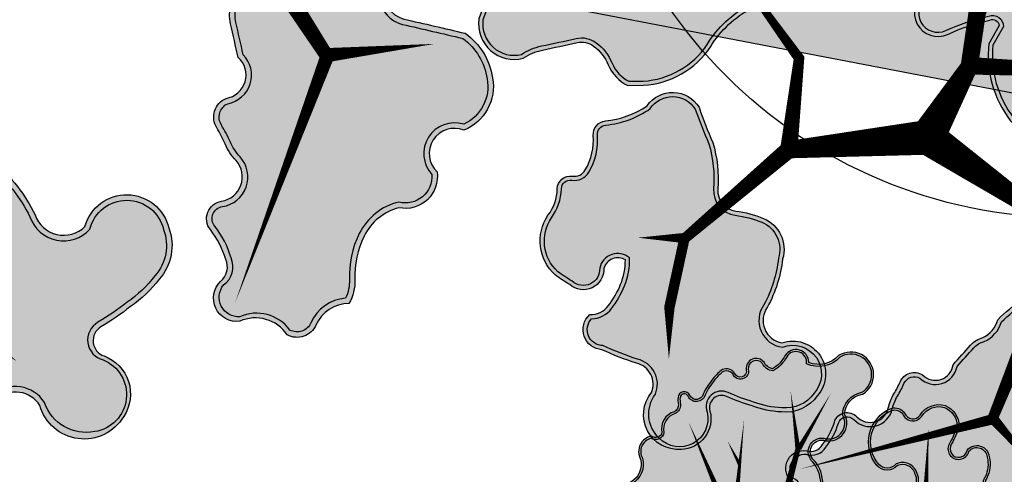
# Model space of a CAD drawing. Header units: metres. Extents: x 0 to 60282398, y -11592309 to 5708004.
# Tile 72 of 136: x 32353366 to 32353386, y 5707871 to 5707880. Entities that reach past the tile are written whole.
import ezdxf

# ---------------------------------------------------------------- set-up
doc = ezdxf.new("R2010")
doc.units = ezdxf.units.M
doc.header["$LTSCALE"] = 0.75
doc.layers.get('0').update_dxf_attribs({"linetype": 'CONTINUOUS'})
for name, color, linetype, transparency in [('10414944$0$PF-Krone', 33, 'CONTINUOUS', 0.7), ('10414944$0$PF-Krone_SOL', 70, 'CONTINUOUS', 0.7), ('10414944$0$ST-Baum', 7, 'CONTINUOUS', 0.7)]:
    doc.layers.add(name, color=color, linetype=linetype, transparency=transparency)
doc.layers.add('10414944$0$PF-Stamm', color=7, linetype='CONTINUOUS', true_color=0x5f5144, transparency=0.7)
doc.layers.add('10414946$0$_Hilfslayer', color=6, linetype='CONTINUOUS', plot=False)
doc.layers.add('10414946$0$ST-LIN-Fahrbahn', color=2, linetype='CONTINUOUS')
doc.layers.add('10414947$0$ST-Gehweg-Sol', color=7, linetype='CONTINUOUS', lineweight=0, true_color=0xffd7a8)

# ---------------------------------------------------------------- blocks, each defined once
blk = doc.blocks.new('10414947')
at = {"layer": '10414947$0$ST-Gehweg-Sol'}
h = blk.add_hatch(color=256, dxfattribs=at)
h.dxf.hatch_style = 1
edge = h.paths.add_edge_path()
edge.add_line((32353326.948, 5707891.893), (32353327.546, 5707895.296))
edge.add_arc((32353330.501, 5707894.776), 3, 79.1426, 170.0316, ccw=False)
edge.add_line((32353331.066, 5707897.722), (32353334.644, 5707897.036))
edge.add_arc((32353326.316, 5707853.584), 44.243, 71.0663, 79.1496, ccw=False)
edge.add_line((32353340.671, 5707895.433), (32353345.948, 5707893.623))
edge.add_line((32353345.948, 5707893.623), (32353344.975, 5707890.786))
edge.add_line((32353344.975, 5707890.786), (32353351.995, 5707888.378))
edge.add_arc((32353370.73, 5707942.996), 57.742, 251.06631, 259.14966)
edge.add_line((32353359.861, 5707886.286), (32353365.753, 5707885.156))
edge.add_line((32353365.753, 5707885.156), (32353366.319, 5707888.103))
edge.add_line((32353366.319, 5707888.103), (32353385.958, 5707884.326))
edge.add_line((32353385.958, 5707884.326), (32353385.396, 5707881.391))
edge.add_line((32353385.396, 5707881.391), (32353418.589, 5707875.029))
edge.add_arc((32353416.047, 5707861.763), 13.508, 70.3535, 79.1497, ccw=False)
edge.add_line((32353420.588, 5707874.484), (32353423.385, 5707873.486))
edge.add_line((32353423.385, 5707873.486), (32353423.218, 5707872.615))
edge.add_line((32353423.218, 5707872.615), (32353427.147, 5707871.862))
edge.add_line((32353427.147, 5707871.862), (32353427.806, 5707875.299))
edge.add_line((32353427.806, 5707875.299), (32353432.717, 5707874.358))
edge.add_line((32353432.717, 5707874.358), (32353432.058, 5707870.92))
edge.add_line((32353432.058, 5707870.92), (32353435.004, 5707870.356))
edge.add_line((32353435.004, 5707870.356), (32353435.663, 5707873.793))
edge.add_line((32353435.663, 5707873.793), (32353441.556, 5707872.664))
edge.add_line((32353441.556, 5707872.664), (32353440.897, 5707869.226))
edge.add_line((32353440.897, 5707869.226), (32353443.843, 5707868.661))
edge.add_line((32353443.843, 5707868.661), (32353444.502, 5707872.099))
edge.add_line((32353444.502, 5707872.099), (32353449.411, 5707871.157))
edge.add_line((32353449.411, 5707871.157), (32353448.754, 5707867.72))
edge.add_line((32353448.754, 5707867.72), (32353452.682, 5707866.967))
edge.add_line((32353452.682, 5707866.967), (32353453.42, 5707870.82))
edge.add_line((32353453.42, 5707870.82), (32353455.925, 5707870.73))
edge.add_arc((32353455.333, 5707854.235), 16.506, 79.1497, 87.9462, ccw=False)
edge.add_line((32353458.44, 5707870.446), (32353457.688, 5707866.507))
edge.add_line((32353457.688, 5707866.507), (32353478.311, 5707862.562))
edge.add_line((32353478.311, 5707862.562), (32353478.841, 5707865.325))
edge.add_line((32353478.841, 5707865.325), (32353499.612, 5707861.344))
edge.add_line((32353499.612, 5707861.344), (32353497.736, 5707858.394))
edge.add_line((32353497.736, 5707858.394), (32353485.104, 5707860.815))
edge.add_line((32353485.104, 5707860.815), (32353477.841, 5707860.109))
edge.add_line((32353477.841, 5707860.109), (32353455.044, 5707864.478))
edge.add_line((32353455.044, 5707864.478), (32353452.41, 5707864.195))
edge.add_arc((32353451.769, 5707870.161), 6, 259.1149, 276.1372, ccw=False)
edge.add_line((32353450.636, 5707864.269), (32353426.583, 5707868.915))
edge.add_arc((32353428.836, 5707882.544), 13.814, 233.7634, 260.6149, ccw=False)
edge.add_line((32353420.67, 5707871.402), (32353420.026, 5707871.802))
edge.add_arc((32353416.859, 5707866.706), 6, 58.1419, 79.1497)
edge.add_line((32353417.989, 5707872.599), (32353361.358, 5707883.453))
edge.add_arc((32353372.653, 5707942.381), 60, 255.32419, 259.14966, ccw=False)
edge.add_line((32353357.452, 5707884.338), (32353338.562, 5707889.285))
edge.add_arc((32353326.316, 5707853.584), 37.743, 71.0663, 79.1496)
edge.add_line((32353333.421, 5707890.652), (32353326.948, 5707891.893))
at = {"layer": '10414947$0$ST-Gehweg-Sol', "flags": 128}
blk.add_lwpolyline([(32353450.636, 5707864.269), (32353426.583, 5707868.915, -0.117701), (32353420.67, 5707871.402), (32353420.026, 5707871.802, 0.091921), (32353417.989, 5707872.599), (32353361.358, 5707883.453, -0.016693)], format="xyb", dxfattribs=at)
blk = doc.blocks.new('10414946')
at = {"layer": '10414946$0$_Hilfslayer'}
blk.add_circle((32353387.318, 5707886.114), 10, dxfattribs=at)
at = {"layer": '10414946$0$ST-LIN-Fahrbahn', "flags": 128}
blk.add_lwpolyline([(32353326.948, 5707891.893), (32353333.421, 5707890.652, -0.035284), (32353338.562, 5707889.285), (32353357.452, 5707884.338, 0.016693), (32353361.358, 5707883.453), (32353417.989, 5707872.599, -0.091921), (32353420.026, 5707871.802), (32353420.67, 5707871.402, 0.091921), (32353427.462, 5707868.747), (32353437.386, 5707866.845)], format="xyb", dxfattribs=at)
blk = doc.blocks.new('10414944$0$PF-BAUM_12')
at = {"layer": '10414944$0$PF-Krone_SOL', "transparency": 33554457}
h = blk.add_hatch(color=256, dxfattribs=at)
h.dxf.hatch_style = 1
h.set_gradient(color1=(88, 186, 72), color2=(175, 217, 170), tint=1, name='INVSPHERICAL')
edge = h.paths.add_edge_path()
edge.add_arc((-1.2758, 1.3994), 0.541, 250.247, 303.4279)
edge.add_arc((-0.5984, 0.4188), 0.6511, 94.3691, 125.6409, ccw=False)
edge.add_arc((-0.5871, 0.2707), 0.7996, 79.906, 94.3691, ccw=False)
edge.add_arc((-0.4074, 1.2805), 0.2261, 259.906, 345.0368)
edge.add_arc((3.3556, 0.2748), 3.669, 162.1844, 165.0368, ccw=False)
edge.add_arc((-0.2456, 1.4321), 0.1137, 342.1844, 421.4181)
edge.add_arc((-0.3772, 1.1907), 0.3886, 61.4181, 105.4179)
edge.add_arc((-0.4936, 1.6129), 0.0494, 76.8677, 285.4179, ccw=False)
edge.add_arc((-0.4342, 1.767), 0.1165, 245.5523, 317.8819)
edge.add_arc((-0.4413, 1.8543), 0.1901, 299.5067, 335.7073)
edge.add_arc((-0.3904, 1.8889), 0.1664, 317.3096, 366.5168)
edge.add_arc((-0.3153, 1.9138), 0.0904, 356.15, 452.3298)
edge.add_arc((-0.2837, 2.1143), 0.1157, 186.3955, 252.2185, ccw=False)
edge.add_arc((-0.1459, 2.1399), 0.2556, 124.2968, 188.6524, ccw=False)
edge.add_arc((-0.3624, 2.4158), 0.0972, 318.2129, 468.9396)
edge.add_arc((-0.4455, 2.5549), 0.0698, 219.6885, 317.568, ccw=False)
edge.add_arc((-0.5987, 2.0825), 0.4392, 76.9102, 116.5449)
edge.add_arc((-1.4951, 4.5572), 2.1964, 281.7611, 288.5889, ccw=False)
edge.add_arc((-1.0114, 0.8578), 1.5496, 91.3323, 98.0021)
edge.add_arc((-1.1102, 1.691), 0.7109, 99.4638, 131.7622)
edge.add_arc((-1.4773, 2.1554), 0.1252, 148.2467, 256.0758)
edge.add_arc((-1.5238, 1.968), 0.068, -114.9556, 76.0758, ccw=False)
edge.add_arc((-1.6369, 1.7248), 0.2002, 65.0444, 122.1083)
edge.add_arc((-1.7899, 1.9686), 0.0876, 221.6314, 302.1083, ccw=False)
edge.add_arc((-1.9603, 1.8172), 0.1403, 41.6314, 166.8648)
edge.add_arc((-2.3449, 1.9519), 0.2684, 321.9495, 337.4752, ccw=False)
edge.add_line((-2.1335, 1.7864), (-2.2407, 1.6721))
edge.add_arc((-2.0502, 1.5575), 0.2224, 148.9568, 261.833)
edge.add_arc((-2.0149, 1.0239), 0.3205, 78.7718, 102.0334, ccw=False)
edge.add_arc((0.8412, 15.4111), 14.3475, 258.77175, 259.65948)
edge.add_arc((-1.7568, 1.1728), 0.1259, 30.356, 79.6595, ccw=False)
edge.add_arc((-1.8871, 1.0965), 0.2769, -0.4934, 30.356, ccw=False)
edge.add_arc((-1.3602, 1.092), 0.25, 179.5066, 221.3188)
edge.add_line((-1.548, 0.9269), (-1.4587, 0.8902))
edge = h.paths.add_edge_path()
edge.add_arc((-2.0595, -1.0849), 0.2169, 117.743, 251.4279, ccw=False)
edge.add_arc((-2.2535, -0.7961), 0.1343, 313.8671, 413.8729)
edge.add_arc((-1.1381, 0.5382), 1.6051, 221.524, 229.789, ccw=False)
edge.add_arc((-2.2843, -0.4137), 0.1251, 108.798, 243.7029, ccw=False)
edge.add_arc((-2.2657, -0.171), 0.1376, 244.6115, 299.8242)
edge.add_arc((-2.4922, 0.2242), 0.593, 299.8242, 314.8752)
edge.add_arc((-2.3634, 0.0948), 0.4104, 314.8752, 336.5607)
edge.add_arc((-2.0604, -0.1191), 0.0893, 34.547, 142.2333)
edge.add_arc((-2.2509, -0.0174), 0.1288, 205.94, 338.605, ccw=False)
edge.add_arc((-1.1082, 0.8264), 1.5473, 211.5442, 215.5748, ccw=False)
edge.add_arc((-2.1647, 0.1359), 0.2879, 123.2934, 204.4063, ccw=False)
edge.add_arc((-2.4675, 0.6266), 0.289, 300.0552, 335.4001)
edge.add_arc((-2.1302, 0.4722), 0.0819, 58.4002, 155.4001, ccw=False)
edge.add_arc((-2.0455, 0.6099), 0.0798, 238.4002, 306.4204)
edge.add_arc((-2.2163, 0.8415), 0.3675, 306.4204, 341.4929)
edge.add_arc((-1.7884, 0.6982), 0.0838, 72.4288, 161.4929, ccw=False)
edge.add_arc((-1.597, 1.3024), 0.5499, 252.4288, 281.6379)
edge.add_arc((-1.3833, 0.6006), 0.1928, 8.2479, 122.231, ccw=False)
edge.add_arc((1.4313, 0.4424), 2.6303, 175.9465, 181.0704)
edge.add_arc((-2.004, 0.487), 0.8109, 332.6061, 353.3579, ccw=False)
edge.add_arc((-1.1696, 0.0546), 0.1289, 152.6061, 239.8128)
edge.add_arc((-1.5709, -0.6354), 0.6693, 44.4632, 59.8128, ccw=False)
edge.add_arc((-1.2417, -0.3122), 0.208, -40.1663, 44.4632, ccw=False)
edge.add_arc((-1.7965, -0.0425), 0.8201, 308.5293, 330.4961, ccw=False)
edge.add_arc((-1.2134, -0.8063), 0.142, 120.5815, 237.174)
edge.add_arc((-1.3033, -1.1297), 0.2045, -64.491, 86.396, ccw=False)
edge.add_arc((-1.343, -1.1115), 0.2397, 240.4754, 302.2336, ccw=False)
edge.add_arc((-1.2125, -0.7918), 0.5839, 226.3665, 244.7952, ccw=False)
edge.add_arc((-0.7205, -0.1508), 1.3901, 222.9429, 229.9249, ccw=False)
edge.add_arc((-1.7937, -1.1495), 0.076, 42.9191, 173.4992)
edge.add_arc((-2.058, -1.1133), 0.1908, 248.2896, 351.6714, ccw=False)
edge = h.paths.add_edge_path()
edge.add_arc((1.2059, -0.0381), 0.6649, 150.7734, 194.5558)
edge.add_arc((0.911, -0.0942), 0.3659, 197.6599, 276.7526)
edge.add_arc((0.9525, -0.0442), 0.4134, 270.2152, 305.5241)
edge.add_arc((1.2637, -0.512), 0.1494, -27.7225, 118.3909, ccw=False)
edge.add_arc((1.6106, -0.6627), 0.2295, 159.2735, 288.7974)
edge.add_arc((1.6267, -1.1446), 0.2709, -1.083, 77.6692, ccw=False)
edge.add_arc((2.1687, -1.0477), 0.2897, 200.6132, 382.9337)
edge.add_arc((2.7072, -0.7257), 0.3429, 147.8227, 217.591, ccw=False)
edge.add_arc((2.4468, -0.3829), 0.1629, 259.448, 409.1515)
edge.add_arc((2.7989, 0.0617), 0.4045, 199.7173, 232.6211, ccw=False)
edge.add_arc((2.5485, -0.1163), 0.1368, 103.2593, 162.2981, ccw=False)
edge.add_arc((2.4584, 0.1299), 0.1274, 297.4752, 447.5021)
edge.add_arc((2.4597, 0.3353), 0.0783, 98.8157, 273.1184, ccw=False)
edge.add_arc((2.4, 0.5247), 0.1217, 293.027, 374.9291)
edge.add_arc((2.0245, 0.3266), 0.5439, 24.9483, 42.1183)
edge.add_arc((1.7775, 0.1571), 0.8417, 39.3994, 55.75)
edge.add_arc((2.2887, 0.9354), 0.0906, 104.7131, 245.5829, ccw=False)
edge.add_arc((2.2455, 1.1001), 0.0797, 284.7131, 435.2869)
edge.add_arc((2.1786, 0.8455), 0.3429, 75.2869, 90.1544)
edge.add_arc((2.192, 1.2908), 0.1034, 200.5438, 262.034, ccw=False)
edge.add_arc((1.8708, 1.2323), 0.2255, 5.6552, 92.2855)
edge.add_arc((1.8923, 1.533), 0.0813, 129.4673, 248.0142, ccw=False)
edge.add_arc((1.6377, 1.5925), 0.2029, 0.9413, 108.0271)
edge.add_arc((1.5516, 2.0411), 0.2568, 198.8038, 275.2311, ccw=False)
edge.add_arc((1.081, 1.9053), 0.2335, 13.1092, 167.2288)
edge.add_arc((0.6671, 1.9992), 0.1909, 279.3003, 347.2288, ccw=False)
edge.add_arc((0.7224, 1.6615), 0.1513, 99.3003, 228.8092)
edge.add_arc((0.4652, 1.3676), 0.2392, 21.1744, 48.8092, ccw=False)
edge.add_arc((0.3242, 1.313), 0.3904, -10.7857, 21.1744, ccw=False)
edge.add_arc((-0.3793, 1.447), 1.1066, 325.7449, 349.2143, ccw=False)
edge.add_arc((0.3558, 0.9464), 0.2172, 278.2663, 325.7449, ccw=False)
edge.add_arc((0.408, 0.5869), 0.146, 98.2663, 271.6731)
edge.add_arc((0.4514, -0.8972), 1.3387, 79.7675, 91.6731, ccw=False)
edge.add_arc((0.6892, 0.3779), 0.0423, -16.4325, 90.0101, ccw=False)
edge.add_line((0.7298, 0.3659), (0.6257, 0.2866))
edge = h.paths.add_edge_path()
edge.add_arc((-1.5552, -2.2569), 0.1724, 12.6189, 77.7455)
edge.add_arc((-1.4977, -1.992), 0.0986, 164.1816, 257.7455, ccw=False)
edge.add_arc((-1.7215, -1.8391), 0.1803, 315.6358, 396.2247)
edge.add_arc((-1.4722, -1.6964), 0.1099, 56.0167, 199.1656, ccw=False)
edge.add_arc((-1.3562, -1.5375), 0.087, 231.1844, 306.609)
edge.add_arc((-1.4968, -1.2476), 0.4081, 298.1575, 320.4218)
edge.add_arc((-1.118, -1.5607), 0.0835, 20.6534, 140.4218, ccw=False)
edge.add_arc((-0.9321, -1.4907), 0.1152, 200.6534, 324.1572)
edge.add_arc((-0.5981, -1.7319), 0.2968, 125.8433, 144.1572, ccw=False)
edge.add_arc((-1.1307, -0.9947), 0.6126, 305.8433, 313.7683)
edge.add_arc((-0.6402, -1.5068), 0.0965, 35.283, 133.7683, ccw=False)
edge.add_arc((-0.4573, -1.4114), 0.1114, 200.8653, 329.8017)
edge.add_arc((5.9643, -14.9126), 14.8587, 114.56415, 115.19461, ccw=False)
edge.add_arc((-0.1458, -1.5341), 0.1511, 81.9994, 116.2838, ccw=False)
edge.add_arc((-0.1295, -1.2153), 0.1692, 271.6238, 322.4573)
edge.add_arc((0.4219, -2.3582), 1.1204, 101.7391, 111.8636, ccw=False)
edge.add_arc((0.2817, -1.7045), 0.4518, 61.0493, 101.1946, ccw=False)
edge.add_arc((0.4293, -1.462), 0.1686, -13.3297, 65.0541, ccw=False)
edge.add_arc((0.701, -1.5438), 0.116, 158.2537, 207.0243)
edge.add_arc((0.7267, -1.4357), 0.2061, 231.2626, 284.3776)
edge.add_arc((0.7594, -1.468), 0.1684, 276.3107, 373.1888)
edge.add_arc((1.0623, -1.3226), 0.1754, 121.9096, 217.5827, ccw=False)
edge.add_arc((1.2009, -1.5786), 0.4663, 12.4963, 119.7416, ccw=False)
edge.add_arc((1.5062, -1.4974), 0.1512, -66.2252, 7.4787, ccw=False)
edge.add_arc((1.5907, -1.7479), 0.1146, 101.8196, 224.4343)
edge.add_arc((1.3238, -2.0366), 0.2788, -26.9882, 48.417, ccw=False)
edge.add_arc((1.3365, -2.0229), 0.2743, 258.9909, 329.2486, ccw=False)
edge.add_arc((1.6618, -1.4757), 0.8996, 229.3858, 245.1764, ccw=False)
edge.add_arc((0.9994, -2.237), 0.1097, 45.6037, 249.2448)
edge.add_arc((0.8451, -2.4465), 0.1573, -95.435, 42.7788, ccw=False)
edge.add_arc((0.8007, -2.2203), 0.3839, 232.8, 274.4074, ccw=False)
edge.add_arc((0.4866, -2.6064), 0.1147, 44.402, 165.1103)
edge.add_arc((0.2716, -2.5387), 0.1109, 123.3852, 339.8557, ccw=False)
edge.add_arc((0.9022, -2.3675), 0.6961, 164.2604, 186.4803, ccw=False)
edge.add_arc((0.1064, -2.2008), 0.1278, 9.9652, 176.7192)
edge.add_arc((-48.3159, -1.4499), 48.3004, 358.76613, 359.11787, ccw=False)
edge.add_arc((-0.3152, -2.3669), 0.3137, 290.4729, 336.8998, ccw=False)
edge.add_arc((-0.2908, -2.4562), 0.2217, 213.8839, 292.6434, ccw=False)
edge.add_arc((-0.5922, -2.5593), 0.1191, 350.144, 508.4434)
edge.add_arc((-0.7458, -2.3559), 0.1504, 180.1486, 290.2791, ccw=False)
edge.add_arc((-1.1241, -2.4703), 0.2548, 26.5922, 75.6656)
edge.add_arc((-1.166, -2.6346), 0.4243, 75.6656, 104.3344)
edge.add_arc((-1.3217, -2.0253), 0.2045, 251.4046, 284.3344, ccw=False)
at = {"layer": '10414944$0$PF-Krone'}
for points in [[(-1.4587, 0.8902, 0.236302), (-0.9778, 0.9479, -0.137302), (-0.648, 1.068, -0.063191), (-0.447, 1.0579, 0.389536), (-0.189, 1.2221, -0.012446), (-0.1374, 1.3973, 0.360188), (-0.1913, 1.5319, 0.194379), (-0.4805, 1.5653, -1.286295), (-0.4824, 1.6609, 0.326511), (-0.3477, 1.6889, 0.159282), (-0.2681, 1.7761, 0.218069), (-0.2251, 1.9078, 0.446169), (-0.319, 2.0042, -0.295374), (-0.3986, 2.1015, -0.288426), (-0.29, 2.3511, 0.772377), (-0.394, 2.5078, -0.455092), (-0.4992, 2.5103, 0.174684), (-0.7949, 2.4754, -0.029801), (-1.0474, 2.4069, 0.029111), (-1.2271, 2.3923, 0.141869), (-1.5837, 2.2213, 0.508586), (-1.5074, 2.034, -1.101217), (-1.5525, 1.9063, 0.254264), (-1.7433, 1.8944, -0.366329), (-1.8554, 1.9104, 0.608209), (-2.0969, 1.8491, -0.067848), (-2.1335, 1.7864, 0), (-2.2407, 1.6721, 0.536623), (-2.0818, 1.3373, -0.101848), (-1.9525, 1.3382, 0.003873), (-1.7342, 1.2967, -0.218508), (-1.6482, 1.2364, -0.135425), (-1.6102, 1.0941, 0.184492), (-1.548, 0.9269)], [(-1.4493, 0.9145, 0.235756), (-0.9926, 0.9693, -0.137109), (-0.65, 1.0939, -0.063191), (-0.4424, 1.0835, 0.389536), (-0.2141, 1.2288, -0.012446), (-0.1622, 1.4053, 0.360188), (-0.2037, 1.5091, 0.194379), (-0.4736, 1.5402, -1.313113), (-0.4736, 1.6855, 0.345734), (-0.3643, 1.7094, 0.172714), (-0.2901, 1.7907, 0.230529), (-0.2512, 1.9073, 0.475615), (-0.3219, 1.9779, -0.304436), (-0.4244, 2.098, -0.284585), (-0.3075, 2.3706, 0.726016), (-0.3802, 2.4848, -0.402009), (-0.5128, 2.4867, 0.170881), (-0.7849, 2.4513, -0.030277), (-1.0444, 2.381, 0.029443), (-1.2231, 2.3665, 0.140272), (-1.5634, 2.2045, 0.497246), (-1.5012, 2.0592, -1.101217), (-1.5634, 1.8827, 0.254264), (-1.7295, 1.8724, -0.366329), (-1.8748, 1.8931, 0.61415), (-2.072, 1.8412, -0.070819), (-2.1138, 1.7695, 0), (-2.2198, 1.6564, 0.525075), (-2.0824, 1.3638, -0.0983), (-1.9475, 1.3638, 0.003873), (-1.7295, 1.3222, -0.218508), (-1.6257, 1.2496, -0.135425), (-1.5842, 1.0939, 0.177651), (-1.5323, 0.9486)], [(0.6257, 0.2866, 0.193395), (0.5624, -0.2052, 0.359494), (0.9541, -0.4575, 0.155295), (1.1927, -0.3806, -0.740727), (1.396, -0.5815, 0.634154), (1.6845, -0.88, -0.357816), (1.8975, -1.1497, 1.020458), (2.4355, -0.9348, -0.314188), (2.417, -0.5431, 0.765274), (2.5534, -0.2597, -0.144564), (2.4182, -0.0747, -0.263459), (2.5171, 0.0169, 0.767513), (2.4639, 0.2571, -0.951478), (2.4477, 0.4126, 0.373398), (2.5177, 0.556, 0.075059), (2.428, 0.6914, 0.071464), (2.2513, 0.8529, -0.705879), (2.2657, 1.023, 0.771312), (2.2657, 1.1771, 0.064963), (2.1777, 1.1884, -0.27493), (2.0952, 1.2545, 0.397091), (1.8618, 1.4576, -0.568927), (1.8406, 1.5958, 0.504511), (1.575, 1.7854, -0.346415), (1.3085, 1.9583, 0.796288), (0.8532, 1.957, -0.305389), (0.698, 1.8108, 0.634062), (0.6227, 1.5476, -0.121167), (0.6883, 1.454, -0.140363), (0.7077, 1.2399, -0.102764), (0.5353, 0.8241, -0.21018), (0.387, 0.7314, 0.944057), (0.4123, 0.4409, -0.051995), (0.6892, 0.4202, -0.500995), (0.7298, 0.3659)], [(0.6458, 0.2692, 0.190937), (0.5874, -0.198, 0.360145), (0.9525, -0.4315, 0.157291), (1.1788, -0.3585, -0.740752), (1.4198, -0.5921, 0.643471), (1.6826, -0.853, -0.360113), (1.9236, -1.145, 1.005174), (2.4128, -0.9479, -0.325759), (2.4055, -0.5134, 0.812791), (2.5369, -0.2798, -0.149118), (2.3909, -0.0755, -0.272395), (2.5077, 0.0413, 0.751835), (2.4639, 0.2311, -0.928423), (2.4401, 0.4377, 0.358623), (2.4931, 0.5472, 0.074197), (2.4083, 0.6744, 0.071015), (2.2383, 0.8302, -0.698214), (2.2591, 1.0482, 0.771312), (2.2591, 1.152, 0.066315), (2.1761, 1.1624, -0.286763), (2.0696, 1.2488, 0.408934), (1.8579, 1.4313, -0.545784), (1.8141, 1.6065, 0.489703), (1.5804, 1.7598, -0.350827), (1.2834, 1.9512, 0.798701), (0.8786, 1.9512, -0.305389), (0.7022, 1.7851, 0.634062), (0.6399, 1.5672, -0.121167), (0.7125, 1.4634, -0.140363), (0.7333, 1.235, -0.102764), (0.5568, 0.8095, -0.21018), (0.3908, 0.7057, 0.944057), (0.4115, 0.4669, -0.051616), (0.6918, 0.4462, -0.532673), (0.7514, 0.3497)], [(-2.1286, -1.2905, -0.65991), (-2.1605, -0.8929, 0.466338), (-2.1744, -0.6876, -0.036078), (-2.3398, -0.5259, -0.667578), (-2.3247, -0.2952, 0.245683), (-2.1973, -0.2903, 0.065767), (-2.0738, -0.1961, 0.094904), (-1.9868, -0.0685, 0.507802), (-2.131, -0.0644, -0.653541), (-2.3667, -0.0738, -0.017589), (-2.4268, 0.0169, -0.369479), (-2.3227, 0.3765, 0.155455), (-2.2047, 0.5063, -0.450466), (-2.0873, 0.542, 0.305827), (-1.9981, 0.5457, 0.154239), (-1.8678, 0.7248, -0.409437), (-1.7631, 0.7781, 0.128143), (-1.4861, 0.7637, -0.54286), (-1.1924, 0.6283, 0.022361), (-1.1986, 0.3932, -0.090795), (-1.284, 0.1139, 0.400005), (-1.2344, -0.0569, -0.067076), (-1.0933, -0.1666, -0.387019), (-1.0828, -0.4464, -0.096143), (-1.2857, -0.6841, 0.557693), (-1.2904, -0.9256, -0.773495), (-1.2152, -1.3143, -0.276189), (-1.4612, -1.3201, -0.080584), (-1.6154, -1.2144, -0.030474), (-1.7381, -1.0978, 0.640635), (-1.8692, -1.1409, -0.484398)], [(-2.2272, -1.1718, -0.377035), (-2.1418, -0.911, 0.462758), (-2.1582, -0.6671, -0.036793), (-2.3239, -0.5046, -0.650672), (-2.3251, -0.3233, 0.226885), (-2.1843, -0.3129, 0.065767), (-2.0555, -0.2145, 0.102669), (-1.9578, -0.0664, 0.560734), (-2.154, -0.0518, -0.672352), (-2.3442, -0.0605, -0.017696), (-2.4038, 0.0291, -0.366993), (-2.309, 0.3543, 0.154831), (-2.181, 0.4955, -0.450466), (-2.1009, 0.5198, 0.305827), (-1.9827, 0.5248, 0.154239), (-1.8432, 0.7165, -0.409437), (-1.7709, 0.7533, 0.13033), (-1.476, 0.7393, -0.546373), (-1.2186, 0.6272, 0.02192), (-1.2246, 0.3945, -0.090238), (-1.3071, 0.1259, 0.400005), (-1.2475, -0.0793, -0.067076), (-1.1118, -0.1848, -0.390762), (-1.1042, -0.4314, -0.096389), (-1.3005, -0.6626, 0.568263), (-1.2983, -0.9513, -0.791061), (-1.2278, -1.2915, -0.279339), (-1.4492, -1.297, -0.081396), (-1.5981, -1.195, -0.030819), (-1.7198, -1.0793, 0.674462), (-1.888, -1.14, -0.76422)], [(-1.3869, -2.2192, 0.292073), (-1.5186, -2.0883, -0.432551), (-1.5925, -1.9652, 0.366883), (-1.576, -1.7325, -0.720884), (-1.4107, -1.6053, 0.341522), (-1.3043, -1.6073, 0.097453), (-1.1823, -1.5075, -0.576003), (-1.0399, -1.5313, 0.597917), (-0.8388, -1.5581, -0.08008), (-0.772, -1.4913, 0.034593), (-0.7069, -1.4371, -0.458286), (-0.5614, -1.451, 0.630565), (-0.361, -1.4674, -0.002751), (-0.2127, -1.3986, -0.15072), (-0.1247, -1.3845, 0.225513), (0.0047, -1.3184, -0.044205), (0.194, -1.2613, -0.176981), (0.5004, -1.3091, -0.356005), (0.5933, -1.5008, 0.216074), (0.5977, -1.5965, 0.235998), (0.7779, -1.6354, 0.449828), (0.9233, -1.4296, -0.443521), (0.9696, -1.1737, -0.505384), (1.6561, -1.4777, -0.333159), (1.5672, -1.6358, 0.592663), (1.5088, -1.8281, -0.341427), (1.5722, -2.1632, -0.316536), (1.2841, -2.2922, -0.069009), (1.0762, -2.1586, 1.23095), (0.9605, -2.3396, -0.688656), (0.8302, -2.6031, -0.183568), (0.5686, -2.5261, 0.581478), (0.3758, -2.5769, -1.382341), (0.2106, -2.4461, -0.097258), (0.2322, -2.1787, 0.890608), (-0.0212, -2.1935, -0.001535), (-0.0267, -2.4899, -0.205393), (-0.2055, -2.6607, -0.357852), (-0.4749, -2.5797, 0.826532), (-0.6937, -2.497, -0.521291), (-0.8962, -2.3563, 0.217457), (-1.061, -2.2235, 0.125748), (-1.2711, -2.2235, -0.14468)], [(-1.3656, -2.1984, 0.270797), (-1.5131, -2.0629, -0.432551), (-1.5675, -1.9722, 0.354737), (-1.5553, -1.7285, -0.649808), (-1.424, -1.6226, 0.359616), (-1.292, -1.6303, 0.097453), (-1.1623, -1.5241, -0.576003), (-1.0642, -1.5405, 0.597917), (-0.8177, -1.5733, -0.08008), (-0.7567, -1.5124, 0.034593), (-0.6889, -1.4559, -0.446057), (-0.5843, -1.4638, 0.599943), (-0.343, -1.4877, -0.002629), (-0.2015, -1.4221, -0.15559), (-0.1264, -1.4105, 0.218765), (0.0207, -1.3401, -0.04262), (0.1991, -1.2868, -0.177473), (0.4886, -1.3323, -0.354321), (0.5684, -1.4932, 0.222706), (0.5772, -1.6133, 0.240128), (0.7826, -1.661, 0.456345), (0.9471, -1.4178, -0.452999), (0.9829, -1.1961, -0.504186), (1.6305, -1.4822, -0.325283), (1.5589, -1.611, 0.587825), (1.491, -1.847, -0.341406), (1.5495, -2.1506, -0.312164), (1.2921, -2.2672, -0.067854), (1.0938, -2.1394, 1.19624), (0.9451, -2.3614, -0.679338), (0.8305, -2.577, -0.183947), (0.5857, -2.5065, 0.573485), (0.351, -2.5689, -1.514783), (0.2386, -2.4604, -0.105945), (0.2588, -2.1803, 0.910696), (-0.0472, -2.1926, -0.001511), (-0.0526, -2.4842, -0.20139), (-0.2151, -2.6365, -0.344816), (-0.4477, -2.573, 0.767089), (-0.7104, -2.4752, -0.515063), (-0.8701, -2.3505, 0.223578), (-1.0546, -2.1983, 0.125748), (-1.2775, -2.1983, -0.125245)]]:
    blk.add_lwpolyline(points, format="xyb", close=True, dxfattribs=at)
at = {"layer": '10414944$0$PF-Stamm'}
for points in [[(0.0456, -0.1011, 0.2167, 0.1084, 0), (-0.7801, 0.1666, 0.1084, 0.065, 0), (-0.4991, 0.6653, 0.065, 0.0433, 0), (-0.5991, 1.1076, 0.0433, 0.0433, 0), (-0.4753, 1.4051, 0.065, 1.976742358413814e-14, 0), (-0.3709, 1.869, 0, 0, 0)], [(0.0456, -0.1011, 0.2167, 0.1084, 0), (0.458, 0.2037, 0.1084, 0.1084, 0), (0.6352, 0.4942, 0.1084, 0.065, 0), (1.0621, 0.8906, 0.065, 0, 0), (0.9169, 1.5817, 0, 0, 0)], [(-0.5991, 1.1076, 0.065, 0, 0), (-0.9411, 1.541, 0, 0, 0)], [(1.0734, 0.8981, 0.065, 0, 0), (1.9382, 1.1002, 0, 0, 0)], [(0.8405, 0.6849, 0.0657, 0.065, 0), (0.8408, 0.6755, 0.065, 0, 0), (1.8499, 0.3936, 0, 0, 0)], [(1.2915, 0.5526, 0.0455, 1.248468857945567e-14, 0), (1.6095, 0.6515, 0, 0, 0)], [(0.4766, 0.1999, 0.1084, 0.065, 0), (1.3496, -0.2158, 0.065, 0, 0), (2.1032, -0.2533, 0, 0, 0)], [(-0.7801, 0.1666, 0.1084, 0.065, 0), (-1.5906, -0.088, 0.065, 0, 0), (-1.8608, 0.029, 0, 0, 0)], [(0.0456, -0.1011, 0.2167, 0.1084, 0), (0.4458, -0.7261, 0.1084, 0.1084, 0), (0.3792, -1.2094, 0.1084, 0.065, 0), (0.5139, -1.7227, 0.065, 2.236840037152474e-14, 0), (1.3267, -1.9065, 0, 0, 0)], [(-1.5855, -0.0745, 0.065, 0.065, 0), (-1.8491, -0.4467, 0.065, 0, 0), (-1.9786, -0.7431, 0, 0, 0)], [(1.3551, -0.2293, 0.065, 0, 0), (1.9846, -0.7587, 0, 0, 0), (1.9985, -0.7574, 0, 0, 0)], [(0.3792, -1.2284, 0.1084, 0.065, 0), (-0.2688, -1.8764, 0.065, 0, 0), (-1.4983, -1.6926, 0, 0, 0)], [(0.5086, -1.7124, 0.065, 0, 0), (0.297, -2.5257, 0, 0, 0)], [(-0.2593, -1.8859, 0.065, 0, 0), (-0.1056, -2.3597, 0, 0, 0), (-0.2688, -2.6512, 0, 0, 0)]]:
    blk.add_lwpolyline(points, format="xyseb", dxfattribs=at)
blk = doc.blocks.new('10414944')
at = {"layer": '10414944$0$ST-Baum'}
for p, xscale, yscale, zscale, rotation in [((32353364.207, 5707882.306), 4.380810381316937, 4.380810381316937, 1.825337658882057, 78), ((32353426.127, 5707873.692), 4.582792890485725, 4.582792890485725, 1.909497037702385, 110), ((32353384.14, 5707878.022), 3.314226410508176, 3.314226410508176, 1.380927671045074, 23), ((32353381.768, 5707869.119), 1.618644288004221, 1.618644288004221, 0.6744351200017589, 100)]:
    blk.add_blockref('10414944$0$PF-BAUM_12', p, dxfattribs=dict(at, xscale=xscale, yscale=yscale, zscale=zscale, rotation=rotation))

msp = doc.modelspace()

# ---------------------------------------------------------------- block references
for name in ['10414944', '10414947']:
    msp.add_blockref(name, (0, 0))

# ---------------------------------------------------------------- next in the draw order: block references
msp.add_blockref('10414946', (0, 0))

doc.saveas('drawing.dxf')
